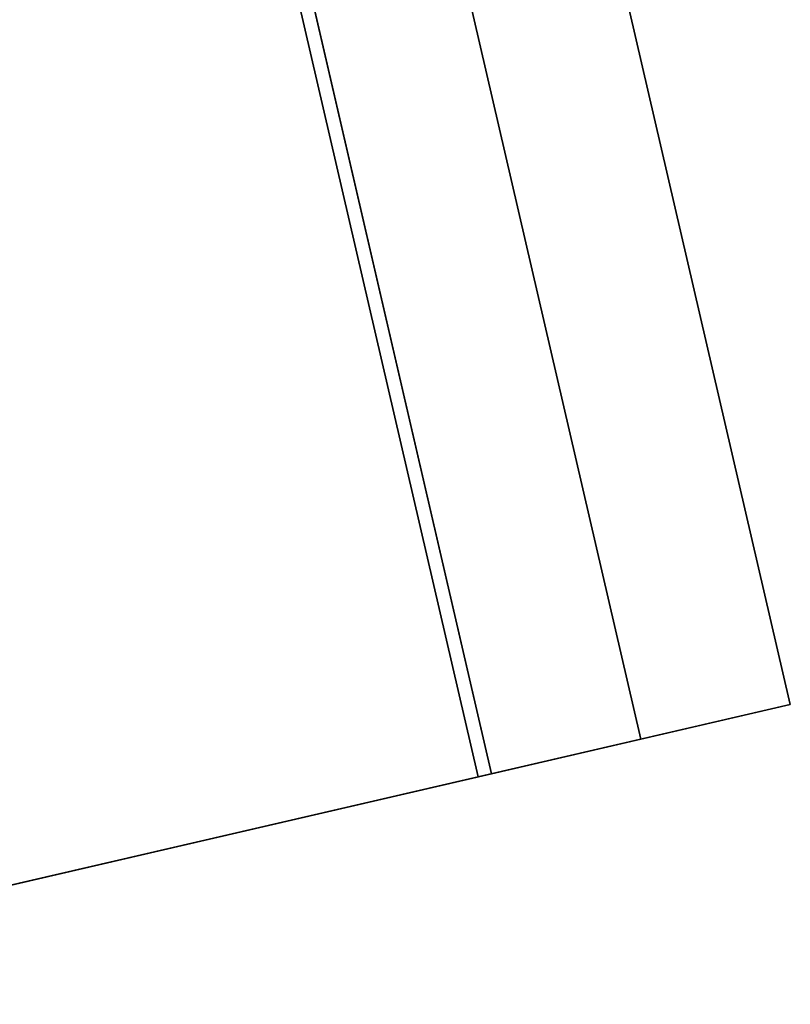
# Model space of a CAD drawing. Header units: millimetres. Extents: x 217.4 to 265.9, y 243.1 to 291.5.
# Tile 59 of 256: x 219.4 to 219.8, y 261.1 to 261.6. Entities that reach past the tile are written whole.
import ezdxf

# ---------------------------------------------------------------- set-up
doc = ezdxf.new("R2010")
doc.units = ezdxf.units.MM
doc.header["$MEASUREMENT"] = 0
doc.layers.add('TULIPA', color=7, linetype='Continuous', true_color=0x000000)

msp = doc.modelspace()

# ---------------------------------------------------------------- meshes
at = {"layer": 'TULIPA', "color": 43}
mesh = msp.add_polyface(dxfattribs=at)
corners = [(219.37695, 263.10706, 10.22541), (219.59137, 262.18155, 10.22541), (219.80577, 261.25607, 10.22541), (218.40335, 262.8815, 10.26031), (218.61775, 261.95599, 10.26031), (218.83217, 261.03052, 10.26031)]
mesh.append_faces([[corners[k] for k in face] for face in [(4, 1, 0, 3), (5, 2, 1, 4)]], dxfattribs={"color": 43})
mesh = msp.add_polyface(dxfattribs=at)
corners = [(219.22397, 263.07159, 5.72815), (219.43837, 262.14612, 5.72815), (219.65277, 261.22061, 5.72815), (219.30046, 263.08932, 7.97678), (219.51486, 262.16385, 7.97678), (219.72928, 261.23834, 7.97678), (219.37695, 263.10706, 10.22541), (219.59137, 262.18155, 10.22541), (219.80577, 261.25607, 10.22541)]
mesh.append_faces([[corners[k] for k in face] for face in [(4, 1, 0, 3), (5, 2, 1, 4), (7, 4, 3, 6), (8, 5, 4, 7)]], dxfattribs={"color": 43})
mesh = msp.add_polyface(dxfattribs=at)
corners = [(219.21716, 263.07004, 5.52827), (219.43156, 262.14453, 5.52827), (219.64598, 261.21906, 5.52827), (218.73006, 262.95718, 5.52827), (218.94447, 262.03171, 5.52827), (219.15887, 261.1062, 5.52827)]
mesh.append_faces([[corners[k] for k in face] for face in [(4, 1, 0, 3), (5, 2, 1, 4)]], dxfattribs={"color": 43})
mesh = msp.add_polyface(dxfattribs=at)
corners = [(218.73686, 262.95877, 5.72815), (219.16568, 261.10779, 5.72815), (219.22397, 263.07159, 5.72815), (219.65277, 261.22061, 5.72815)]
mesh.append_faces([[corners[k] for k in face] for face in [(3, 1, 0, 2)]], dxfattribs={"color": 43})
mesh = msp.add_polyface(dxfattribs=at)
corners = [(218.81598, 262.97708, -6.26454), (219.03038, 262.05161, -6.26454), (219.24478, 261.1261, -6.26454), (219.21716, 263.07004, 5.52827), (219.43156, 262.14453, 5.52827), (219.64598, 261.21906, 5.52827)]
mesh.append_faces([[corners[k] for k in face] for face in [(4, 1, 0, 3), (5, 2, 1, 4)]], dxfattribs={"color": 43})
mesh = msp.add_polyface(dxfattribs=at)
corners = [(218.83217, 261.03052, 10.26031), (219.80577, 261.25607, 10.22541), (218.55167, 260.96555, 2.01533), (219.52528, 261.1911, 1.98043), (218.27118, 260.90054, -6.22964), (219.24478, 261.1261, -6.26454), (219.64598, 261.21906, 5.52827), (219.15887, 261.1062, 5.52827), (219.16568, 261.10779, 5.72815), (219.65277, 261.22061, 5.72815)]
mesh.append_faces([[corners[k] for k in face] for face in [(5, 3, 2, 4), (1, 0, 8, 8), (2, 8, 0, 0), (8, 9, 1, 1), (3, 7, 2, 2), (8, 2, 7, 7), (7, 3, 6, 6)]], dxfattribs={"color": 43})

doc.saveas('drawing.dxf')
